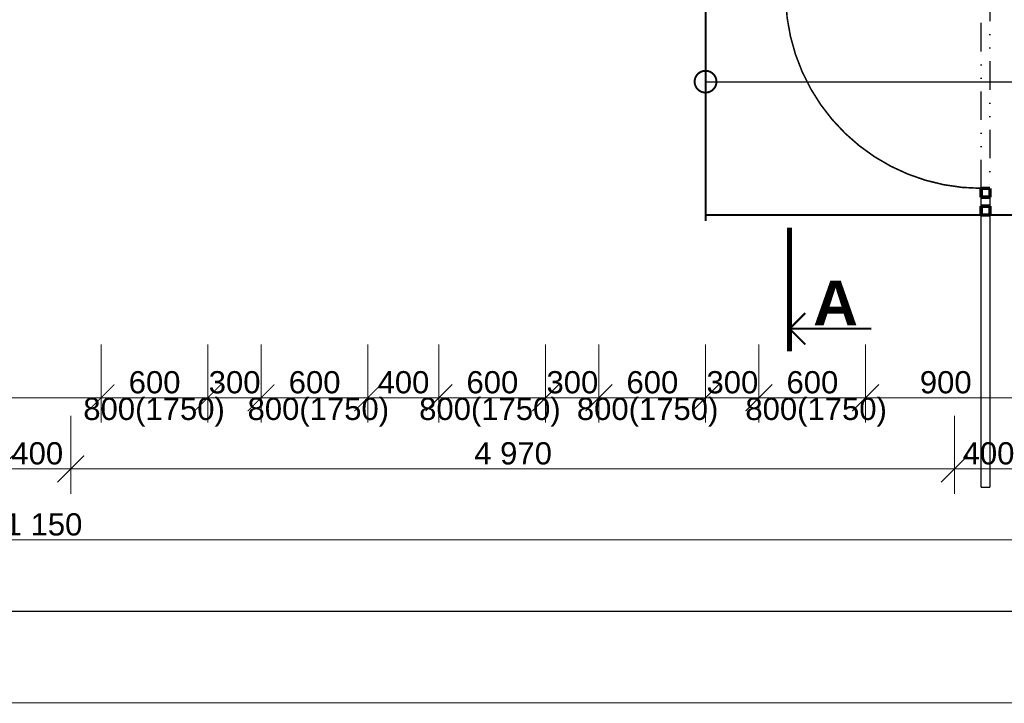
# Model space of a CAD drawing. Extents: x -289843 to 60066, y -44128 to 109843.
# Tile 23 of 61: x -59381 to -53842, y 17850 to 21697. Entities that reach past the tile are written whole.
import ezdxf

# ---------------------------------------------------------------- set-up
doc = ezdxf.new("R2010")
doc.units = 0
doc.header["$MEASUREMENT"] = 0
doc.linetypes.add('DVOJBODKO_IARKOVAN__2', pattern=[385, 160, -75, 0, -75, 0, -75])
for name, color, linetype in [('KÓTY', 7, 'Continuous'), ('múry', 7, 'Continuous'), ('PRIEVLAKY', 7, 'Continuous'), ('REZCIARA', 7, 'Continuous'), ('TEXTY', 7, 'Continuous'), ('čiary', 7, 'Continuous')]:
    doc.layers.add(name, color=color, linetype=linetype)
doc.styles.add('GENERATED_STYLE_1', font='arial.ttf')
doc.dimstyles.new('Dimstyle_D87F', dxfattribs={"dimtxt": 125, "dimasz": 142.5, "dimexe": 0.18, "dimexo": 0.3, "dimgap": 0.09, "dimtad": 1, "dimdec": 0, "dimzin": 0, "dimdsep": 46, "dimtxsty": 'GENERATED_STYLE_1', "dimblk": 'ARROWHEAD_6', "dimblk1": 'ARROWHEAD_6', "dimblk2": 'ARROWHEAD_6', "dimcen": 0.09, "dimclrd": 124, "dimclre": 124, "dimclrt": 124, "dimadec": 0, "dimazin": 0, "dimtfac": 1, "dimtdec": 4, "dimtmove": 0, "dimatfit": 0, "dimfxl": 0, "dimtolj": 1, "dimtzin": 0, "dimarcsym": 0})

# ---------------------------------------------------------------- blocks, each defined once
blk = doc.blocks.new('ARROWHEAD_6')
at = {"color": 0, "linetype": 'Continuous'}
for p, q in [((-0.5, -0.5), (0.5, 0.5)), ((0, 0), (-1, 0))]:
    blk.add_line(p, q, dxfattribs=at)
blk = doc.blocks.new('*D921')
at = {"layer": 'Defpoints', "color": 0, "linetype": 'Continuous', "lineweight": 0, "transparency": 16777216}
for p in [(-64873, 21897.8), (-27223, 21897.8), (-27223, 18369)]:
    blk.add_point(p, dxfattribs=at)
at = {"layer": 'KÓTY', "color": 124, "linetype": 'Continuous', "lineweight": -2, "transparency": 16777216}
for p, q in [((-64873, 21897.5), (-64873, 18368.8)), ((-27223, 21897.5), (-27223, 18368.8)), ((-64730.5, 18369), (-27365.5, 18369))]:
    blk.add_line(p, q, dxfattribs=at)
at = {"layer": 'KÓTY', "color": 124, "linetype": 'Continuous', "lineweight": -2, "transparency": 16777216, "xscale": 142.5, "yscale": 142.5, "zscale": 142.5, "rotation": 180}
blk.add_blockref('ARROWHEAD_6', (-64873, 18369), dxfattribs=at)
at = {"layer": 'KÓTY', "color": 124, "linetype": 'Continuous', "lineweight": -2, "transparency": 16777216, "xscale": 142.5, "yscale": 142.5, "zscale": 142.5}
blk.add_blockref('ARROWHEAD_6', (-27223, 18369), dxfattribs=at)
at = {"layer": 'KÓTY', "color": 124, "linetype": 'Continuous', "transparency": 16777216, "insert": (-46048, 18433), "char_height": 125, "attachment_point": 5, "style": 'GENERATED_STYLE_1'}
blk.add_mtext('\\A1;37650', dxfattribs=at)
blk = doc.blocks.new('*D923')
at = {"layer": 'KÓTY', "color": 124, "linetype": 'Continuous', "transparency": 16777216, "const_width": 6.17}
for points in [[(-64873, 19428.4), (-64873, 19869)], [(-58923, 19428.4), (-58923, 19869)], [(-64798, 19644), (-64948, 19494)], [(-58848, 19644), (-58998, 19494)], [(-64985.5, 19569), (-64873, 19569)], [(-64873, 19569), (-58923, 19569)]]:
    blk.add_lwpolyline(points, dxfattribs=at)
at = {"layer": 'KÓTY', "color": 124, "transparency": 16777216, "style": 'GENERATED_STYLE_1', "oblique": 0}
blk.add_text('5\xa0950', height=125, dxfattribs=at).set_placement((-62114, 19594))
blk = doc.blocks.new('*D924')
at = {"layer": 'KÓTY', "color": 124, "linetype": 'Continuous', "transparency": 16777216, "const_width": 6.17}
for points in [[(-58923, 19428.4), (-58923, 19869)], [(-58323, 19428.4), (-58323, 19869)], [(-58848, 19644), (-58998, 19494)], [(-58248, 19644), (-58398, 19494)], [(-58923, 19569), (-58323, 19569)]]:
    blk.add_lwpolyline(points, dxfattribs=at)
at = {"layer": 'KÓTY', "color": 124, "transparency": 16777216, "style": 'GENERATED_STYLE_1', "oblique": 0}
blk.add_text('600', height=125, dxfattribs=at).set_placement((-58767.6, 19594))
blk = doc.blocks.new('*D925')
at = {"layer": 'KÓTY', "color": 124, "linetype": 'Continuous', "transparency": 16777216, "const_width": 6.17}
for points in [[(-58323, 19428.4), (-58323, 19869)], [(-58023, 19428.4), (-58023, 19869)], [(-58248, 19644), (-58398, 19494)], [(-57948, 19644), (-58098, 19494)], [(-58323, 19569), (-58023, 19569)]]:
    blk.add_lwpolyline(points, dxfattribs=at)
at = {"layer": 'KÓTY', "color": 124, "transparency": 16777216, "style": 'GENERATED_STYLE_1', "oblique": 0}
blk.add_text('300', height=125, dxfattribs=at).set_placement((-58317.6, 19594))
blk = doc.blocks.new('*D926')
at = {"layer": 'KÓTY', "color": 124, "linetype": 'Continuous', "transparency": 16777216, "const_width": 6.17}
for points in [[(-58023, 19428.4), (-58023, 19869)], [(-57423, 19428.4), (-57423, 19869)], [(-57948, 19644), (-58098, 19494)], [(-57348, 19644), (-57498, 19494)], [(-58023, 19569), (-57423, 19569)]]:
    blk.add_lwpolyline(points, dxfattribs=at)
at = {"layer": 'KÓTY', "color": 124, "transparency": 16777216, "style": 'GENERATED_STYLE_1', "oblique": 0}
blk.add_text('600', height=125, dxfattribs=at).set_placement((-57867.6, 19594))
blk = doc.blocks.new('*D927')
at = {"layer": 'KÓTY', "color": 124, "linetype": 'Continuous', "transparency": 16777216, "const_width": 6.17}
for points in [[(-57423, 19428.4), (-57423, 19869)], [(-57023, 19428.4), (-57023, 19869)], [(-57348, 19644), (-57498, 19494)], [(-56948, 19644), (-57098, 19494)], [(-57423, 19569), (-57023, 19569)]]:
    blk.add_lwpolyline(points, dxfattribs=at)
at = {"layer": 'KÓTY', "color": 124, "transparency": 16777216, "style": 'GENERATED_STYLE_1', "oblique": 0}
blk.add_text('400', height=125, dxfattribs=at).set_placement((-57367.6, 19594))
blk = doc.blocks.new('*D928')
at = {"layer": 'KÓTY', "color": 124, "linetype": 'Continuous', "transparency": 16777216, "const_width": 6.17}
for points in [[(-57023, 19428.4), (-57023, 19869)], [(-56423, 19428.4), (-56423, 19869)], [(-56948, 19644), (-57098, 19494)], [(-56348, 19644), (-56498, 19494)], [(-57023, 19569), (-56423, 19569)]]:
    blk.add_lwpolyline(points, dxfattribs=at)
at = {"layer": 'KÓTY', "color": 124, "transparency": 16777216, "style": 'GENERATED_STYLE_1', "oblique": 0}
blk.add_text('600', height=125, dxfattribs=at).set_placement((-56867.6, 19594))
blk = doc.blocks.new('*D929')
at = {"layer": 'KÓTY', "color": 124, "linetype": 'Continuous', "transparency": 16777216, "const_width": 6.17}
for points in [[(-56423, 19428.4), (-56423, 19869)], [(-56123, 19428.4), (-56123, 19869)], [(-56348, 19644), (-56498, 19494)], [(-56048, 19644), (-56198, 19494)], [(-56423, 19569), (-56123, 19569)]]:
    blk.add_lwpolyline(points, dxfattribs=at)
at = {"layer": 'KÓTY', "color": 124, "transparency": 16777216, "style": 'GENERATED_STYLE_1', "oblique": 0}
blk.add_text('300', height=125, dxfattribs=at).set_placement((-56417.6, 19594))
blk = doc.blocks.new('*D930')
at = {"layer": 'KÓTY', "color": 124, "linetype": 'Continuous', "transparency": 16777216, "const_width": 6.17}
for points in [[(-56123, 19428.4), (-56123, 19869)], [(-55523, 19428.4), (-55523, 19869)], [(-56048, 19644), (-56198, 19494)], [(-55448, 19644), (-55598, 19494)], [(-56123, 19569), (-55523, 19569)]]:
    blk.add_lwpolyline(points, dxfattribs=at)
at = {"layer": 'KÓTY', "color": 124, "transparency": 16777216, "style": 'GENERATED_STYLE_1', "oblique": 0}
blk.add_text('600', height=125, dxfattribs=at).set_placement((-55967.6, 19594))
blk = doc.blocks.new('*D931')
at = {"layer": 'KÓTY', "color": 124, "linetype": 'Continuous', "transparency": 16777216, "const_width": 6.17}
for points in [[(-55523, 19428.4), (-55523, 19869)], [(-55223, 19428.4), (-55223, 19869)], [(-55448, 19644), (-55598, 19494)], [(-55148, 19644), (-55298, 19494)], [(-55523, 19569), (-55223, 19569)]]:
    blk.add_lwpolyline(points, dxfattribs=at)
at = {"layer": 'KÓTY', "color": 124, "transparency": 16777216, "style": 'GENERATED_STYLE_1', "oblique": 0}
blk.add_text('300', height=125, dxfattribs=at).set_placement((-55517.6, 19594))
blk = doc.blocks.new('*D932')
at = {"layer": 'KÓTY', "color": 124, "linetype": 'Continuous', "transparency": 16777216, "const_width": 6.17}
for points in [[(-55223, 19428.4), (-55223, 19869)], [(-54623, 19428.4), (-54623, 19869)], [(-55148, 19644), (-55298, 19494)], [(-54548, 19644), (-54698, 19494)], [(-55223, 19569), (-54623, 19569)]]:
    blk.add_lwpolyline(points, dxfattribs=at)
at = {"layer": 'KÓTY', "color": 124, "transparency": 16777216, "style": 'GENERATED_STYLE_1', "oblique": 0}
blk.add_text('600', height=125, dxfattribs=at).set_placement((-55067.6, 19594))
blk = doc.blocks.new('*D933')
at = {"layer": 'KÓTY', "color": 124, "linetype": 'Continuous', "transparency": 16777216, "const_width": 6.17}
for points in [[(-54623, 19428.4), (-54623, 19869)], [(-53723, 19428.4), (-53723, 19869)], [(-54548, 19644), (-54698, 19494)], [(-53798, 19494), (-53648, 19644)], [(-54623, 19569), (-53723, 19569)], [(-53723, 19569), (-53610.5, 19569)]]:
    blk.add_lwpolyline(points, dxfattribs=at)
at = {"layer": 'KÓTY', "color": 124, "transparency": 16777216, "style": 'GENERATED_STYLE_1', "oblique": 0}
blk.add_text('900', height=125, dxfattribs=at).set_placement((-54317.6, 19594))
blk = doc.blocks.new('*D937')
at = {"layer": 'KÓTY', "color": 124, "linetype": 'Continuous', "transparency": 16777216, "const_width": 6.17}
for points in [[(-59493, 19028.4), (-59493, 19469)], [(-59093, 19028.4), (-59093, 19469)], [(-59418, 19244), (-59568, 19094)], [(-59018, 19244), (-59168, 19094)], [(-59493, 19169), (-59093, 19169)]]:
    blk.add_lwpolyline(points, dxfattribs=at)
at = {"layer": 'KÓTY', "color": 124, "transparency": 16777216, "style": 'GENERATED_STYLE_1', "oblique": 0}
blk.add_text('400', height=125, dxfattribs=at).set_placement((-59427.6, 19194))
blk = doc.blocks.new('*D938')
at = {"layer": 'KÓTY', "color": 124, "linetype": 'Continuous', "transparency": 16777216, "const_width": 6.17}
for points in [[(-59093, 19028.4), (-59093, 19469)], [(-54123, 19028.4), (-54123, 19469)], [(-59018, 19244), (-59168, 19094)], [(-54048, 19244), (-54198, 19094)], [(-59093, 19169), (-54123, 19169)]]:
    blk.add_lwpolyline(points, dxfattribs=at)
at = {"layer": 'KÓTY', "color": 124, "transparency": 16777216, "style": 'GENERATED_STYLE_1', "oblique": 0}
blk.add_text('4\xa0970', height=125, dxfattribs=at).set_placement((-56824, 19194))
blk = doc.blocks.new('*D939')
at = {"layer": 'KÓTY', "color": 124, "linetype": 'Continuous', "transparency": 16777216, "const_width": 6.17}
for points in [[(-54123, 19028.4), (-54123, 19469)], [(-53723, 19028.4), (-53723, 19469)], [(-54048, 19244), (-54198, 19094)], [(-53648, 19244), (-53798, 19094)], [(-54123, 19169), (-53723, 19169)]]:
    blk.add_lwpolyline(points, dxfattribs=at)
at = {"layer": 'KÓTY', "color": 124, "transparency": 16777216, "style": 'GENERATED_STYLE_1', "oblique": 0}
blk.add_text('400', height=125, dxfattribs=at).set_placement((-54076.8, 19194))
blk = doc.blocks.new('*D965')
at = {"layer": 'KÓTY', "color": 124, "linetype": 'Continuous', "transparency": 16777216, "const_width": 6.17}
for points in [[(-64873, 18628.4), (-64873, 19069)], [(-53723, 18628.4), (-53723, 19069)], [(-64798, 18844), (-64948, 18694)], [(-53648, 18844), (-53798, 18694)], [(-64985.5, 18769), (-64873, 18769)], [(-64873, 18769), (-53723, 18769)]]:
    blk.add_lwpolyline(points, dxfattribs=at)
at = {"layer": 'KÓTY', "color": 124, "transparency": 16777216, "style": 'GENERATED_STYLE_1', "oblique": 0}
blk.add_text('11\xa0150', height=125, dxfattribs=at).set_placement((-59562.2, 18794))
blk = doc.blocks.new('D1_Metal_70_716')
at = {"color": 0, "linetype": 'ByBlock', "const_width": 8.82}
blk.add_lwpolyline([(515, 1099.4, 0.404923), (-550, 0)], format="xyb", dxfattribs=at)
for points in [[(550, 1100), (515, 1100)], [(515, 1100), (515, 0)], [(550, 0), (550, 1100)], [(-600, 0), (-550, 0)], [(-550, 0), (-550, -50)], [(515, 0), (550, 0)], [(600, 0), (550, 0)], [(550, 0), (550, -50)], [(-550, -50), (-600, -50)], [(550, -50), (600, -50)]]:
    blk.add_lwpolyline(points, dxfattribs=at)
blk = doc.blocks.new('DIM_2250', base_point=(-58923, 19569))
at = {"layer": 'KÓTY', "color": 124, "linetype": 'Continuous'}
for p1, p2, picture, middle in [((-64873, 21897.8), (-58923, 21897.8), '*D923', (-62065.8, 19656.5)), ((-58923, 21897.8), (-58323, 21897.8), '*D924', (-58719.4, 19656.5)), ((-58323, 21897.8), (-58023, 21897.8), '*D925', (-58269.4, 19656.5)), ((-58023, 21897.8), (-57423, 21897.8), '*D926', (-57819.4, 19656.5)), ((-57423, 21897.8), (-57023, 21897.8), '*D927', (-57319.4, 19656.5)), ((-57023, 21897.8), (-56423, 21897.8), '*D928', (-56819.4, 19656.5)), ((-56423, 21897.8), (-56123, 21897.8), '*D929', (-56369.4, 19656.5)), ((-56123, 21897.8), (-55523, 21897.8), '*D930', (-55919.4, 19656.5)), ((-55523, 21897.8), (-55223, 21897.8), '*D931', (-55469.4, 19656.5)), ((-55223, 21897.8), (-54623, 21897.8), '*D932', (-55019.4, 19656.5)), ((-54623, 21897.8), (-53723, 21897.8), '*D933', (-54269.4, 19656.5))]:
    dim = blk.add_aligned_dim(p1=p1, p2=p2, distance=-2328.8, dimstyle='Dimstyle_D87F', dxfattribs=at)
    dim.commit()
    dim.dimension.update_dxf_attribs({"geometry": picture, "text_midpoint": middle})
blk = doc.blocks.new('DIM_2251', base_point=(-64473, 19169))
at = {"layer": 'KÓTY', "color": 124, "linetype": 'Continuous'}
for p1, p2, picture, middle in [((-59493, 21897.8), (-59093, 22297.8), '*D937', (-59379.4, 19256.5)), ((-54123, 22297.8), (-53723, 21897.8), '*D939', (-54028.6, 19256.5))]:
    dim = blk.add_linear_dim(base=(-64473, 19169), p1=p1, p2=p2, dimstyle='Dimstyle_D87F', dxfattribs=at)
    dim.commit()
    dim.dimension.update_dxf_attribs({"geometry": picture, "text_midpoint": middle})
dim = blk.add_aligned_dim(p1=(-59093, 22297.8), p2=(-54123, 22297.8), distance=-3128.8, dimstyle='Dimstyle_D87F', dxfattribs=at)
dim.commit()
dim.dimension.update_dxf_attribs({"geometry": '*D938', "text_midpoint": (-56775.8, 19256.5)})
blk = doc.blocks.new('DIM_2255', base_point=(-53723, 18769))
at = {"layer": 'KÓTY', "color": 124, "linetype": 'Continuous'}
dim = blk.add_aligned_dim(p1=(-64873, 21897.8), p2=(-53723, 21897.8), distance=-3128.8, dimstyle='Dimstyle_D87F', dxfattribs=at)
dim.commit()
dim.dimension.update_dxf_attribs({"geometry": '*D965', "text_midpoint": (-59465.8, 18856.5)})

msp = doc.modelspace()

# ---------------------------------------------------------------- linework, layer by layer
at = {"layer": 'múry', "color": 7, "linetype": 'DVOJBODKO_IARKOVAN__2'}
for p, q in [((-53973, 20747.8), (-53973, 21847.8)), ((-53923, 21847.8), (-53923, 20747.8))]:
    msp.add_line(p, q, dxfattribs=at)
at = {"layer": 'múry', "color": 7, "linetype": 'Continuous'}
msp.add_line((-55523, 21347.8), (-52523, 21347.8), dxfattribs=at)
at = {"layer": 'múry', "color": 7, "linetype": 'Continuous', "lineweight": 0, "const_width": 7}
for points in [[(-53923, 20697.8), (-53973, 20697.8)], [(-53973, 20697.8), (-53973, 19065.4)], [(-53923, 19065.4), (-53923, 20697.8)], [(-53973, 19065.4), (-53923, 19065.4)]]:
    msp.add_lwpolyline(points, dxfattribs=at)
at = {"layer": 'múry', "color": 7, "linetype": 'Continuous'}
for points, const_width in [([(-53973, 20597.8), (-55523, 20597.8)], 11), ([(-52523, 20597.8), (-53923, 20597.8)], 11), ([(-68181.3, 17852.5), (-4585.6, 17852.5)], 6)]:
    msp.add_lwpolyline(points, dxfattribs=dict(at, const_width=const_width))
at = {"layer": 'PRIEVLAKY', "color": 7, "linetype": 'Continuous'}
for points, const_width in [([(-55523, 21897.8), (-55523, 20563.4)], 11), ([(-53973, 20747.8), (-53973, 20697.8)], 20), ([(-53973, 20747.8), (-53923, 20747.8)], 20), ([(-53923, 20697.8), (-53923, 20747.8)], 20), ([(-53973, 20697.8), (-53923, 20697.8)], 20), ([(-53973, 20647.8), (-53973, 20597.8)], 20), ([(-53973, 20647.8), (-53923, 20647.8)], 20), ([(-53923, 20597.8), (-53923, 20647.8)], 20), ([(-53973, 20597.8), (-53923, 20597.8)], 20)]:
    msp.add_lwpolyline(points, dxfattribs=dict(at, const_width=const_width))
at = {"layer": 'REZCIARA', "color": 7, "linetype": 'DVOJBODKO_IARKOVAN__2', "const_width": 27.5}
msp.add_lwpolyline([(-55050.3, 19830.6), (-55050.3, 20526)], dxfattribs=at)
at = {"layer": 'REZCIARA', "color": 7, "linetype": 'Continuous', "const_width": 11}
for points in [[(-55050.3, 19957.6), (-54961.9, 20046)], [(-55050.3, 19957.6), (-54961.9, 19869.2)], [(-55050.3, 19957.6), (-54591, 19957.6)]]:
    msp.add_lwpolyline(points, dxfattribs=at)
at = {"layer": 'čiary', "color": 7, "linetype": 'Continuous', "const_width": 11}
msp.add_lwpolyline([(-55584.3, 21347.8, 1), (-55461.7, 21347.8, 1)], format="xyb", close=True, dxfattribs=at)

# ---------------------------------------------------------------- block references
at = {"layer": 'KÓTY', "color": 7, "linetype": 'Continuous'}
for name, p in [('DIM_2251', (-64473, 19169)), ('DIM_2255', (-53723, 18769)), ('DIM_2250', (-58923, 19569))]:
    msp.add_blockref(name, p, dxfattribs=at)
at = {"layer": 'múry', "color": 7, "linetype": 'Continuous', "lineweight": 0, "rotation": 90}
msp.add_blockref('D1_Metal_70_716', (-53973, 21297.8), dxfattribs=at)

# ---------------------------------------------------------------- texts
at = {"layer": 'REZCIARA', "color": 7, "insert": (-54917.7, 19977.6), "char_height": 250, "width": 247.5, "attachment_point": 7, "style": 'GENERATED_STYLE_1'}
msp.add_mtext('{\\fArial CE|b1|i0|c238|p34;A}', dxfattribs=at)
at = {"layer": 'TEXTY', "color": 7, "char_height": 125, "width": 925.395, "attachment_point": 2, "style": 'GENERATED_STYLE_1'}
for insert in [(-58624.9, 19569), (-57700.9, 19569), (-56735.8, 19569), (-55848.7, 19569), (-54900.9, 19569)]:
    msp.add_mtext('{\\fArial CE|b0|i0|c238|p34;800(1750)}', dxfattribs=dict(at, insert=insert))

# ---------------------------------------------------------------- dimensions: what is measured, and where the dimension line sits
at = {"layer": 'KÓTY', "color": 7, "linetype": 'Continuous'}
dim = msp.add_aligned_dim(p1=(-64873, 21897.8), p2=(-27223, 21897.8), distance=-3528.8, dimstyle='Dimstyle_D87F', dxfattribs=at)
dim.commit()
dim.dimension.update_dxf_attribs({"geometry": '*D921', "text_midpoint": (-46048, 18433)})

doc.saveas('drawing.dxf')
